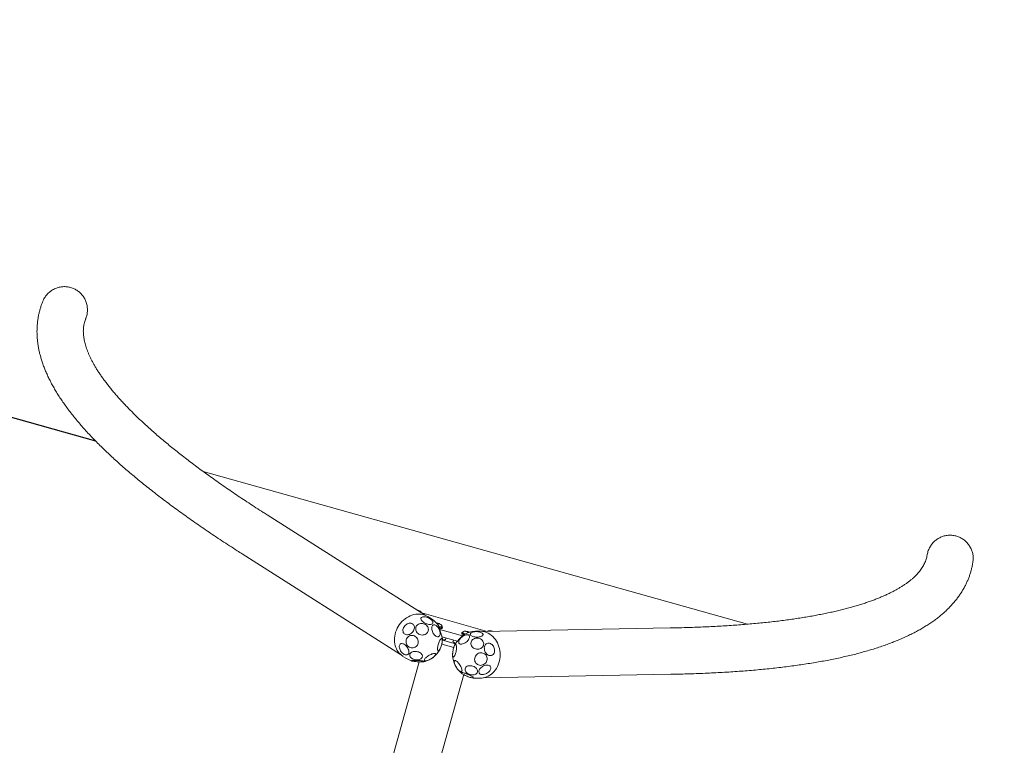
# Model space of a CAD drawing. Extents: x 5459245 to 5462690, y 5971016 to 5972523.
# Tile 18 of 198: x 5462444.42 to 5462446.31, y 5972181.37 to 5972182.76. Entities that reach past the tile are written whole.
import ezdxf

# ---------------------------------------------------------------- set-up
doc = ezdxf.new("R2010")
doc.units = 0
doc.linetypes.add('8', pattern=[0.5, 0.25, -0.25])
doc.layers.add('A_MAŁA ARCHITEKTURA', color=195, linetype='CONTINUOUS', lineweight=9)

# ---------------------------------------------------------------- blocks, each defined once
blk = doc.blocks.new('bocianie gniazdo 3023')
at = {"layer": 'A_MAŁA ARCHITEKTURA', "linetype": '8', "lineweight": 25, "ltscale": 2}
for p, q in [((5462440.2348, 5972209.1273), (5462437.9934, 5972211.1121)), ((5462443.6083, 5972206.1399), (5462441.3669, 5972208.1248))]:
    blk.add_line(p, q, dxfattribs=at)
at = {"layer": 'A_MAŁA ARCHITEKTURA'}
for p, q in [((5462441.207, 5972208.2663), (5462440.3946, 5972208.9857)), ((5462440.658, 5972208.5512), (5462440.4689, 5972208.8569)), ((5462440.3933, 5972208.8102), (5462440.5824, 5972208.5044)), ((5462440.649, 5972208.5665), (5462440.6483, 5972208.5669)), ((5462440.6487, 5972208.5662), (5462440.6488, 5972208.5663)), ((5462440.6488, 5972208.5663), (5462440.649, 5972208.5665)), ((5462440.6511, 5972208.5642), (5462440.649, 5972208.5665)), ((5462440.65, 5972208.5642), (5462440.6506, 5972208.5637)), ((5462440.6506, 5972208.5637), (5462440.6511, 5972208.5642)), ((5462440.6506, 5972208.5638), (5462440.6508, 5972208.5641)), ((5462440.6537, 5972208.5582), (5462440.7513, 5972208.4717)), ((5462440.6658, 5972208.5397), (5462440.6617, 5972208.5464)), ((5462440.6712, 5972208.5283), (5462440.6707, 5972208.5278)), ((5462440.6707, 5972208.5278), (5462440.6729, 5972208.5256)), ((5462440.6711, 5972208.5281), (5462440.6709, 5972208.5279)), ((5462440.6737, 5972208.5265), (5462440.6712, 5972208.5283)), ((5462440.7052, 5972208.4847), (5462440.6713, 5972208.5148)), ((5462440.6729, 5972208.5256), (5462440.6735, 5972208.5263)), ((5462440.6729, 5972208.5256), (5462440.6754, 5972208.5238)), ((5462440.6737, 5972208.5265), (5462440.6735, 5972208.5263)), ((5462440.6758, 5972208.5242), (5462440.6737, 5972208.5265)), ((5462440.6753, 5972208.5238), (5462440.6755, 5972208.5241)), ((5462440.6754, 5972208.5238), (5462440.6756, 5972208.524)), ((5462440.6756, 5972208.524), (5462440.6758, 5972208.5242)), ((5462440.6765, 5972208.5148), (5462440.6778, 5972208.5163)), ((5462440.677, 5972208.5175), (5462440.6774, 5972208.5179)), ((5462440.5851, 5972208.499), (5462440.5892, 5972208.4924)), ((5462440.6667, 5972208.4939), (5462440.6861, 5972208.4767)), ((5462440.6919, 5972208.4794), (5462440.6687, 5972208.5)), ((5462440.6729, 5972208.4926), (5462440.6747, 5972208.4947)), ((5462440.7068, 5972208.4906), (5462440.7055, 5972208.4891)), ((5462440.7085, 5972208.4904), (5462440.7081, 5972208.49)), ((5462440.6086, 5972208.4759), (5462439.369, 5972207.0761)), ((5462440.6622, 5972208.4874), (5462440.68, 5972208.4716)), ((5462440.6857, 5972208.4849), (5462440.6839, 5972208.4828)), ((5462440.7147, 5972208.4894), (5462440.7145, 5972208.4891)), ((5462440.7145, 5972208.4891), (5462440.7166, 5972208.4868)), ((5462440.7148, 5972208.4893), (5462440.7146, 5972208.489)), ((5462440.7149, 5972208.4896), (5462440.7147, 5972208.4894)), ((5462440.7174, 5972208.4877), (5462440.7149, 5972208.4896)), ((5462440.7166, 5972208.4868), (5462440.7173, 5972208.4875)), ((5462440.7166, 5972208.4868), (5462440.7191, 5972208.485)), ((5462440.7173, 5972208.4875), (5462440.7174, 5972208.4877)), ((5462440.7195, 5972208.4855), (5462440.7174, 5972208.4877)), ((5462440.7191, 5972208.485), (5462440.7195, 5972208.4855)), ((5462440.7192, 5972208.4852), (5462440.7193, 5972208.4853)), ((5462440.7386, 5972208.4782), (5462440.7315, 5972208.4815)), ((5462441.0702, 5972208.3245), (5462440.7438, 5972208.4752)), ((5462440.7576, 5972208.4699), (5462440.7572, 5972208.4694)), ((5462440.7575, 5972208.4696), (5462440.7572, 5972208.4693)), ((5462440.7572, 5972208.4694), (5462440.7577, 5972208.4688)), ((5462440.7601, 5972208.468), (5462440.7576, 5972208.4699)), ((5462440.7601, 5972208.468), (5462440.7599, 5972208.4678)), ((5462440.7599, 5972208.4678), (5462440.7599, 5972208.4678)), ((5462440.7607, 5972208.4674), (5462440.7601, 5972208.468)), ((5462439.4352, 5972207.0167), (5462440.6748, 5972208.4166)), ((5462440.6938, 5972208.3998), (5462440.7009, 5972208.3965)), ((5462440.7066, 5972208.3945), (5462441.0329, 5972208.2438))]:
    blk.add_line(p, q, dxfattribs=at)
at = {"layer": 'A_MAŁA ARCHITEKTURA', "flags": 128}
for points in [[(5462440.6617, 5972208.5464), (5462440.6614, 5972208.5468), (5462440.6594, 5972208.5496), (5462440.6571, 5972208.5521), (5462440.6546, 5972208.5545), (5462440.6518, 5972208.5565), (5462440.6488, 5972208.5583), (5462440.6456, 5972208.5599), (5462440.6423, 5972208.5611), (5462440.6388, 5972208.562), (5462440.6351, 5972208.5627), (5462440.6314, 5972208.563), (5462440.6276, 5972208.563), (5462440.6238, 5972208.5627), (5462440.62, 5972208.562), (5462440.6162, 5972208.5611), (5462440.6124, 5972208.5599), (5462440.6088, 5972208.5583), (5462440.6052, 5972208.5565), (5462440.6018, 5972208.5545), (5462440.5986, 5972208.5522), (5462440.5955, 5972208.5496), (5462440.5927, 5972208.5468), (5462440.5901, 5972208.5439), (5462440.5878, 5972208.5408), (5462440.5858, 5972208.5375), (5462440.584, 5972208.5341), (5462440.5826, 5972208.5307), (5462440.5815, 5972208.5272), (5462440.5807, 5972208.5236)], [(5462440.6289, 5972208.5467), (5462440.6296, 5972208.5452), (5462440.6298, 5972208.5436), (5462440.6298, 5972208.5419), (5462440.6294, 5972208.5402), (5462440.6286, 5972208.5386), (5462440.6276, 5972208.537), (5462440.6262, 5972208.5355), (5462440.6247, 5972208.5343), (5462440.6229, 5972208.5332), (5462440.621, 5972208.5323), (5462440.619, 5972208.5318), (5462440.6169, 5972208.5315), (5462440.6149, 5972208.5314), (5462440.613, 5972208.5317), (5462440.6112, 5972208.5323), (5462440.6096, 5972208.5331), (5462440.6082, 5972208.5341), (5462440.6071, 5972208.5354), (5462440.6063, 5972208.5368), (5462440.6059, 5972208.5384), (5462440.6058, 5972208.5401), (5462440.606, 5972208.5418), (5462440.6066, 5972208.5434), (5462440.6075, 5972208.5451), (5462440.6087, 5972208.5466), (5462440.6101, 5972208.548), (5462440.6118, 5972208.5492), (5462440.6137, 5972208.5501), (5462440.6156, 5972208.5508), (5462440.6177, 5972208.5513), (5462440.6197, 5972208.5514), (5462440.6217, 5972208.5513), (5462440.6236, 5972208.5509), (5462440.6253, 5972208.5502), (5462440.6268, 5972208.5493), (5462440.628, 5972208.5481), (5462440.6289, 5972208.5467)], [(5462440.654, 5972208.55), (5462440.6555, 5972208.5492), (5462440.6571, 5972208.5481), (5462440.6586, 5972208.5468), (5462440.6601, 5972208.5454), (5462440.6615, 5972208.5438), (5462440.6627, 5972208.5421), (5462440.6637, 5972208.5404), (5462440.6646, 5972208.5387), (5462440.6652, 5972208.537), (5462440.6655, 5972208.5354), (5462440.6656, 5972208.534), (5462440.6654, 5972208.5328), (5462440.6649, 5972208.5318), (5462440.6643, 5972208.5311), (5462440.6633, 5972208.5306), (5462440.6622, 5972208.5304), (5462440.6609, 5972208.5306), (5462440.6595, 5972208.531), (5462440.658, 5972208.5316), (5462440.6564, 5972208.5326), (5462440.6549, 5972208.5337), (5462440.6534, 5972208.5351), (5462440.6519, 5972208.5366), (5462440.6506, 5972208.5383), (5462440.6495, 5972208.54), (5462440.6486, 5972208.5417), (5462440.6479, 5972208.5434), (5462440.6474, 5972208.545), (5462440.6472, 5972208.5465), (5462440.6472, 5972208.5478), (5462440.6476, 5972208.5489), (5462440.6481, 5972208.5498), (5462440.6489, 5972208.5504), (5462440.65, 5972208.5507), (5462440.6512, 5972208.5508), (5462440.6525, 5972208.5505), (5462440.654, 5972208.55)], [(5462440.6242, 5972208.5129), (5462440.6234, 5972208.511), (5462440.6224, 5972208.5093), (5462440.621, 5972208.5077), (5462440.6195, 5972208.5064), (5462440.6177, 5972208.5054), (5462440.6159, 5972208.5048), (5462440.6139, 5972208.5044), (5462440.612, 5972208.5045), (5462440.61, 5972208.5048), (5462440.6082, 5972208.5056), (5462440.6065, 5972208.5066), (5462440.605, 5972208.5079), (5462440.6037, 5972208.5095), (5462440.6027, 5972208.5113), (5462440.602, 5972208.5133), (5462440.6016, 5972208.5153), (5462440.6016, 5972208.5174), (5462440.6019, 5972208.5194), (5462440.6025, 5972208.5214), (5462440.6034, 5972208.5233), (5462440.6046, 5972208.5249), (5462440.606, 5972208.5264), (5462440.6077, 5972208.5275), (5462440.6095, 5972208.5283), (5462440.6114, 5972208.5288), (5462440.6134, 5972208.529), (5462440.6153, 5972208.5288), (5462440.6172, 5972208.5282), (5462440.619, 5972208.5273), (5462440.6206, 5972208.5261), (5462440.622, 5972208.5247), (5462440.6231, 5972208.523), (5462440.624, 5972208.5211), (5462440.6245, 5972208.5191), (5462440.6248, 5972208.517), (5462440.6246, 5972208.515), (5462440.6242, 5972208.5129)], [(5462440.6417, 5972208.5182), (5462440.6398, 5972208.5184), (5462440.6378, 5972208.519), (5462440.6359, 5972208.5198), (5462440.6342, 5972208.521), (5462440.6326, 5972208.5224), (5462440.6313, 5972208.524), (5462440.6303, 5972208.5258), (5462440.6295, 5972208.5277), (5462440.6291, 5972208.5296), (5462440.629, 5972208.5316), (5462440.6293, 5972208.5335), (5462440.6298, 5972208.5353), (5462440.6307, 5972208.537), (5462440.6319, 5972208.5385), (5462440.6333, 5972208.5397), (5462440.635, 5972208.5406), (5462440.6368, 5972208.5412), (5462440.6387, 5972208.5415), (5462440.6407, 5972208.5415), (5462440.6427, 5972208.5411), (5462440.6446, 5972208.5404), (5462440.6464, 5972208.5394), (5462440.648, 5972208.5381), (5462440.6495, 5972208.5366), (5462440.6507, 5972208.5349), (5462440.6516, 5972208.5331), (5462440.6521, 5972208.5311), (5462440.6524, 5972208.5291), (5462440.6523, 5972208.5272), (5462440.6519, 5972208.5253), (5462440.6512, 5972208.5236), (5462440.6501, 5972208.522), (5462440.6488, 5972208.5207), (5462440.6473, 5972208.5196), (5462440.6456, 5972208.5188), (5462440.6437, 5972208.5184), (5462440.6417, 5972208.5182)], [(5462440.6632, 5972208.5034), (5462440.6621, 5972208.5036), (5462440.661, 5972208.5041), (5462440.6599, 5972208.505), (5462440.659, 5972208.5062), (5462440.6582, 5972208.5077), (5462440.6575, 5972208.5094), (5462440.657, 5972208.5113), (5462440.6567, 5972208.5133), (5462440.6566, 5972208.5153), (5462440.6567, 5972208.5174), (5462440.657, 5972208.5194), (5462440.6574, 5972208.5214), (5462440.6581, 5972208.5231), (5462440.6589, 5972208.5247), (5462440.6598, 5972208.5259), (5462440.6608, 5972208.5269), (5462440.6619, 5972208.5276), (5462440.6631, 5972208.5279), (5462440.6643, 5972208.5279), (5462440.6654, 5972208.5275), (5462440.6665, 5972208.5267), (5462440.6675, 5972208.5257), (5462440.6683, 5972208.5244), (5462440.6691, 5972208.5228), (5462440.6697, 5972208.521), (5462440.6701, 5972208.519), (5462440.6703, 5972208.517), (5462440.6703, 5972208.5149), (5462440.6701, 5972208.5128), (5462440.6697, 5972208.5109), (5462440.6692, 5972208.509), (5462440.6684, 5972208.5074), (5462440.6676, 5972208.5059), (5462440.6666, 5972208.5048), (5462440.6655, 5972208.504), (5462440.6644, 5972208.5035), (5462440.6632, 5972208.5034)], [(5462440.6002, 5972208.505), (5462440.5998, 5972208.5032), (5462440.5991, 5972208.5017), (5462440.5983, 5972208.5003), (5462440.5974, 5972208.4992), (5462440.5963, 5972208.4985), (5462440.5951, 5972208.4981), (5462440.5939, 5972208.4981), (5462440.5926, 5972208.4984), (5462440.5914, 5972208.499), (5462440.5901, 5972208.5), (5462440.589, 5972208.5012), (5462440.588, 5972208.5028), (5462440.5871, 5972208.5045), (5462440.5864, 5972208.5064), (5462440.5859, 5972208.5084), (5462440.5856, 5972208.5105), (5462440.5855, 5972208.5126), (5462440.5857, 5972208.5146), (5462440.586, 5972208.5164), (5462440.5865, 5972208.5181), (5462440.5872, 5972208.5196), (5462440.5881, 5972208.5208), (5462440.5891, 5972208.5217), (5462440.5903, 5972208.5223), (5462440.5915, 5972208.5225), (5462440.5927, 5972208.5224), (5462440.594, 5972208.5219), (5462440.5952, 5972208.5211), (5462440.5964, 5972208.52), (5462440.5975, 5972208.5186), (5462440.5984, 5972208.517), (5462440.5992, 5972208.5151), (5462440.5998, 5972208.5132), (5462440.6002, 5972208.5111), (5462440.6004, 5972208.509), (5462440.6004, 5972208.507), (5462440.6002, 5972208.505)], [(5462440.668, 5972208.4965), (5462440.668, 5972208.4965), (5462440.6681, 5972208.4969), (5462440.6682, 5972208.4975), (5462440.6684, 5972208.4985), (5462440.6686, 5972208.4998), (5462440.6689, 5972208.5014), (5462440.6692, 5972208.5031), (5462440.6696, 5972208.505), (5462440.6699, 5972208.5071), (5462440.6703, 5972208.5091), (5462440.6706, 5972208.5112), (5462440.671, 5972208.5132), (5462440.6713, 5972208.515), (5462440.6716, 5972208.5167), (5462440.6718, 5972208.5181), (5462440.672, 5972208.5193), (5462440.6721, 5972208.5201), (5462440.6722, 5972208.5207), (5462440.6722, 5972208.5209)], [(5462440.6765, 5972208.5148), (5462440.6764, 5972208.5148), (5462440.676, 5972208.5147), (5462440.6754, 5972208.5149), (5462440.6745, 5972208.5153), (5462440.6734, 5972208.5159), (5462440.6722, 5972208.5167), (5462440.6716, 5972208.5171)], [(5462440.6774, 5972208.5178), (5462440.6774, 5972208.5178), (5462440.6778, 5972208.5171), (5462440.6779, 5972208.5165), (5462440.6778, 5972208.5162), (5462440.6773, 5972208.5162), (5462440.6767, 5972208.5163), (5462440.6758, 5972208.5167), (5462440.6747, 5972208.5174), (5462440.6735, 5972208.5182), (5462440.6721, 5972208.5192), (5462440.672, 5972208.5193)], [(5462440.6721, 5972208.52), (5462440.673, 5972208.5193), (5462440.6742, 5972208.5185), (5462440.6753, 5972208.5179), (5462440.6761, 5972208.5175), (5462440.6767, 5972208.5174), (5462440.677, 5972208.5175)], [(5462440.6194, 5972208.4855), (5462440.6192, 5972208.4841), (5462440.6187, 5972208.4828), (5462440.618, 5972208.4817), (5462440.6169, 5972208.4808), (5462440.6156, 5972208.4801), (5462440.6141, 5972208.4797), (5462440.6125, 5972208.4796), (5462440.6107, 5972208.4798), (5462440.6088, 5972208.4802), (5462440.6069, 5972208.4809), (5462440.6051, 5972208.4819), (5462440.6034, 5972208.483), (5462440.6018, 5972208.4844), (5462440.6004, 5972208.4858), (5462440.5992, 5972208.4874), (5462440.5983, 5972208.489), (5462440.5977, 5972208.4907), (5462440.5974, 5972208.4923), (5462440.5974, 5972208.4938), (5462440.5977, 5972208.4951), (5462440.5983, 5972208.4964), (5462440.5992, 5972208.4974), (5462440.6004, 5972208.4981), (5462440.6018, 5972208.4987), (5462440.6034, 5972208.4989), (5462440.6051, 5972208.4989), (5462440.607, 5972208.4986), (5462440.6088, 5972208.498), (5462440.6107, 5972208.4972), (5462440.6125, 5972208.4961), (5462440.6141, 5972208.4949), (5462440.6156, 5972208.4935), (5462440.6169, 5972208.4919), (5462440.618, 5972208.4903), (5462440.6187, 5972208.4887), (5462440.6192, 5972208.4871), (5462440.6194, 5972208.4855)], [(5462440.6554, 5972208.4808), (5462440.6541, 5972208.4799), (5462440.653, 5972208.4793), (5462440.652, 5972208.4789), (5462440.6512, 5972208.4788), (5462440.6506, 5972208.479), (5462440.6502, 5972208.4794), (5462440.6501, 5972208.4801), (5462440.6502, 5972208.481), (5462440.6506, 5972208.4821), (5462440.6512, 5972208.4834), (5462440.652, 5972208.4848), (5462440.6531, 5972208.4864), (5462440.6542, 5972208.488), (5462440.6555, 5972208.4895), (5462440.6569, 5972208.4911), (5462440.6583, 5972208.4926), (5462440.6598, 5972208.4939), (5462440.6612, 5972208.4951), (5462440.6625, 5972208.4961), (5462440.6638, 5972208.4968), (5462440.6648, 5972208.4974), (5462440.6657, 5972208.4976), (5462440.6664, 5972208.4976), (5462440.6669, 5972208.4973), (5462440.6672, 5972208.4967), (5462440.6671, 5972208.4959), (5462440.6669, 5972208.4949), (5462440.6664, 5972208.4937), (5462440.6657, 5972208.4923), (5462440.6648, 5972208.4909), (5462440.6637, 5972208.4893), (5462440.6624, 5972208.4877), (5462440.6611, 5972208.4861), (5462440.6597, 5972208.4846), (5462440.6582, 5972208.4832), (5462440.6568, 5972208.4819), (5462440.6554, 5972208.4808)], [(5462440.6729, 5972208.4926), (5462440.6725, 5972208.4924), (5462440.6719, 5972208.4925), (5462440.6709, 5972208.4928), (5462440.6697, 5972208.4933), (5462440.6683, 5972208.4942), (5462440.6672, 5972208.4949)], [(5462440.7101, 5972208.4856), (5462440.7098, 5972208.4859), (5462440.7087, 5972208.4871), (5462440.7079, 5972208.4882), (5462440.7072, 5972208.4891), (5462440.7068, 5972208.4898), (5462440.7067, 5972208.4904), (5462440.7069, 5972208.4907), (5462440.7073, 5972208.4907), (5462440.7079, 5972208.4906), (5462440.7084, 5972208.4904)], [(5462440.7081, 5972208.49), (5462440.708, 5972208.4897), (5462440.7082, 5972208.4891), (5462440.7087, 5972208.4883), (5462440.7095, 5972208.4873), (5462440.7104, 5972208.4862), (5462440.711, 5972208.4856)], [(5462440.6164, 5972208.4738), (5462440.6171, 5972208.4732), (5462440.6175, 5972208.4727), (5462440.6176, 5972208.4724), (5462440.6174, 5972208.4723), (5462440.6168, 5972208.4723), (5462440.616, 5972208.4726), (5462440.6149, 5972208.4729), (5462440.6136, 5972208.4735), (5462440.6121, 5972208.4742), (5462440.6104, 5972208.475), (5462440.6087, 5972208.4759), (5462440.6068, 5972208.4769), (5462440.605, 5972208.4779), (5462440.6032, 5972208.4789), (5462440.6015, 5972208.4799), (5462440.6, 5972208.4809), (5462440.5987, 5972208.4818), (5462440.5976, 5972208.4826), (5462440.5967, 5972208.4832), (5462440.5962, 5972208.4838), (5462440.5959, 5972208.4842), (5462440.596, 5972208.4844), (5462440.5963, 5972208.4844), (5462440.597, 5972208.4843), (5462440.598, 5972208.4839), (5462440.5992, 5972208.4835), (5462440.6006, 5972208.4829), (5462440.6022, 5972208.4821), (5462440.6039, 5972208.4813), (5462440.6057, 5972208.4803), (5462440.6076, 5972208.4793), (5462440.6094, 5972208.4783), (5462440.6111, 5972208.4773), (5462440.6127, 5972208.4763), (5462440.6142, 5972208.4753), (5462440.6154, 5972208.4745), (5462440.6164, 5972208.4738)], [(5462440.6427, 5972208.4748), (5462440.6419, 5972208.4741), (5462440.6408, 5972208.4735), (5462440.6394, 5972208.4729), (5462440.6378, 5972208.4724), (5462440.636, 5972208.4719), (5462440.634, 5972208.4716), (5462440.632, 5972208.4713), (5462440.6299, 5972208.4711), (5462440.6278, 5972208.4711), (5462440.6259, 5972208.4712), (5462440.6241, 5972208.4714), (5462440.6225, 5972208.4716), (5462440.6211, 5972208.472), (5462440.6201, 5972208.4725), (5462440.6193, 5972208.473), (5462440.6189, 5972208.4736), (5462440.6189, 5972208.4743), (5462440.6192, 5972208.4749), (5462440.6198, 5972208.4756), (5462440.6208, 5972208.4763), (5462440.622, 5972208.4769), (5462440.6235, 5972208.4774), (5462440.6253, 5972208.4779), (5462440.6272, 5972208.4783), (5462440.6292, 5972208.4787), (5462440.6313, 5972208.4789), (5462440.6333, 5972208.479), (5462440.6353, 5972208.4789), (5462440.6372, 5972208.4788), (5462440.6389, 5972208.4786), (5462440.6404, 5972208.4783), (5462440.6416, 5972208.4778), (5462440.6425, 5972208.4773), (5462440.6431, 5972208.4767), (5462440.6433, 5972208.4761), (5462440.6432, 5972208.4755), (5462440.6427, 5972208.4748)], [(5462440.6839, 5972208.475), (5462440.6849, 5972208.4754), (5462440.6856, 5972208.4756), (5462440.6862, 5972208.4755), (5462440.6865, 5972208.4751), (5462440.6866, 5972208.4744), (5462440.6865, 5972208.4735), (5462440.6862, 5972208.4723), (5462440.6857, 5972208.4709), (5462440.685, 5972208.4694), (5462440.6841, 5972208.4678), (5462440.683, 5972208.4661), (5462440.6819, 5972208.4644), (5462440.6806, 5972208.4627), (5462440.6793, 5972208.4612), (5462440.678, 5972208.4597), (5462440.6767, 5972208.4584), (5462440.6755, 5972208.4573), (5462440.6744, 5972208.4565), (5462440.6734, 5972208.4559), (5462440.6726, 5972208.4556), (5462440.6719, 5972208.4555), (5462440.6715, 5972208.4558), (5462440.6713, 5972208.4563), (5462440.6712, 5972208.4571), (5462440.6714, 5972208.4582), (5462440.6719, 5972208.4595), (5462440.6725, 5972208.4609), (5462440.6733, 5972208.4625), (5462440.6743, 5972208.4641), (5462440.6754, 5972208.4658), (5462440.6766, 5972208.4675), (5462440.6779, 5972208.4692), (5462440.6792, 5972208.4707), (5462440.6805, 5972208.4721), (5462440.6817, 5972208.4733), (5462440.6829, 5972208.4743), (5462440.6839, 5972208.475)], [(5462440.6871, 5972208.4772), (5462440.686, 5972208.4785), (5462440.685, 5972208.4798), (5462440.6843, 5972208.4809), (5462440.6839, 5972208.4818), (5462440.6837, 5972208.4825), (5462440.6839, 5972208.4828)], [(5462440.6944, 5972208.4785), (5462440.6956, 5972208.4796), (5462440.697, 5972208.4806), (5462440.6987, 5972208.4815), (5462440.7005, 5972208.4823), (5462440.7025, 5972208.4829), (5462440.7045, 5972208.4833), (5462440.7066, 5972208.4836), (5462440.7086, 5972208.4836), (5462440.7105, 5972208.4835), (5462440.7122, 5972208.4832), (5462440.7137, 5972208.4827), (5462440.715, 5972208.482), (5462440.716, 5972208.4812), (5462440.7166, 5972208.4803), (5462440.7169, 5972208.4793), (5462440.7169, 5972208.4782), (5462440.7165, 5972208.4771), (5462440.7158, 5972208.4759), (5462440.7148, 5972208.4748), (5462440.7135, 5972208.4738), (5462440.712, 5972208.4728), (5462440.7102, 5972208.472), (5462440.7083, 5972208.4713), (5462440.7063, 5972208.4708), (5462440.7042, 5972208.4704), (5462440.7022, 5972208.4703), (5462440.7002, 5972208.4703), (5462440.6984, 5972208.4705), (5462440.6968, 5972208.4709), (5462440.6954, 5972208.4715), (5462440.6943, 5972208.4722), (5462440.6934, 5972208.4731), (5462440.693, 5972208.4741), (5462440.6928, 5972208.4752), (5462440.693, 5972208.4763), (5462440.6935, 5972208.4774), (5462440.6944, 5972208.4785)], [(5462440.7077, 5972208.4854), (5462440.7074, 5972208.4856), (5462440.7065, 5972208.4867), (5462440.7059, 5972208.4876), (5462440.7055, 5972208.4884), (5462440.7054, 5972208.4889), (5462440.7055, 5972208.4891)], [(5462440.7198, 5972208.4785), (5462440.7195, 5972208.4795), (5462440.7196, 5972208.4805), (5462440.7199, 5972208.4813), (5462440.7206, 5972208.482), (5462440.7216, 5972208.4824), (5462440.7228, 5972208.4827), (5462440.7243, 5972208.4827), (5462440.7259, 5972208.4825), (5462440.7277, 5972208.4822), (5462440.7296, 5972208.4816), (5462440.7315, 5972208.4808), (5462440.7334, 5972208.4799), (5462440.7352, 5972208.4789), (5462440.7369, 5972208.4777), (5462440.7384, 5972208.4765), (5462440.7397, 5972208.4752), (5462440.7407, 5972208.474), (5462440.7414, 5972208.4728), (5462440.7418, 5972208.4717), (5462440.742, 5972208.4706), (5462440.7417, 5972208.4697), (5462440.7412, 5972208.469), (5462440.7404, 5972208.4684), (5462440.7393, 5972208.4681), (5462440.7379, 5972208.4679), (5462440.7364, 5972208.468), (5462440.7346, 5972208.4683), (5462440.7328, 5972208.4688), (5462440.7309, 5972208.4694), (5462440.729, 5972208.4703), (5462440.7272, 5972208.4713), (5462440.7254, 5972208.4724), (5462440.7238, 5972208.4736), (5462440.7224, 5972208.4748), (5462440.7213, 5972208.476), (5462440.7204, 5972208.4773), (5462440.7198, 5972208.4785)], [(5462440.7581, 5972208.4316), (5462440.7589, 5972208.4354), (5462440.7593, 5972208.4393), (5462440.7594, 5972208.4432), (5462440.7592, 5972208.447), (5462440.7587, 5972208.4508), (5462440.7579, 5972208.4544), (5462440.7568, 5972208.4579), (5462440.7554, 5972208.4613), (5462440.7537, 5972208.4644), (5462440.7517, 5972208.4674), (5462440.7495, 5972208.4701), (5462440.7471, 5972208.4726), (5462440.7445, 5972208.4747), (5462440.7416, 5972208.4766), (5462440.7386, 5972208.4782), (5462440.7386, 5972208.4782)], [(5462440.7124, 5972208.4617), (5462440.7128, 5972208.4635), (5462440.7136, 5972208.4651), (5462440.7147, 5972208.4666), (5462440.716, 5972208.4678), (5462440.7176, 5972208.4688), (5462440.7194, 5972208.4695), (5462440.7213, 5972208.4698), (5462440.7233, 5972208.4699), (5462440.7253, 5972208.4696), (5462440.7273, 5972208.469), (5462440.7291, 5972208.4682), (5462440.7309, 5972208.467), (5462440.7324, 5972208.4656), (5462440.7337, 5972208.4641), (5462440.7348, 5972208.4623), (5462440.7355, 5972208.4605), (5462440.7359, 5972208.4586), (5462440.7359, 5972208.4567), (5462440.7357, 5972208.4549), (5462440.735, 5972208.4532), (5462440.7341, 5972208.4516), (5462440.7329, 5972208.4503), (5462440.7314, 5972208.4492), (5462440.7298, 5972208.4483), (5462440.7279, 5972208.4478), (5462440.726, 5972208.4476), (5462440.724, 5972208.4477), (5462440.722, 5972208.4481), (5462440.72, 5972208.4488), (5462440.7182, 5972208.4499), (5462440.7165, 5972208.4511), (5462440.7151, 5972208.4526), (5462440.7139, 5972208.4543), (5462440.7131, 5972208.4561), (5462440.7125, 5972208.4579), (5462440.7123, 5972208.4598), (5462440.7124, 5972208.4617)], [(5462440.672, 5972208.4478), (5462440.6727, 5972208.4471), (5462440.6734, 5972208.4461), (5462440.6741, 5972208.4448), (5462440.6748, 5972208.4432), (5462440.6753, 5972208.4415), (5462440.6758, 5972208.4396), (5462440.6761, 5972208.4375), (5462440.6764, 5972208.4355), (5462440.6765, 5972208.4334), (5462440.6765, 5972208.4314), (5462440.6764, 5972208.4296), (5462440.6761, 5972208.4279), (5462440.6758, 5972208.4265), (5462440.6753, 5972208.4253), (5462440.6748, 5972208.4244), (5462440.6741, 5972208.4239), (5462440.6734, 5972208.4237), (5462440.6727, 5972208.4239), (5462440.672, 5972208.4244), (5462440.6713, 5972208.4253), (5462440.6705, 5972208.4264), (5462440.6699, 5972208.4278), (5462440.6693, 5972208.4295), (5462440.6688, 5972208.4313), (5462440.6684, 5972208.4333), (5462440.6681, 5972208.4354), (5462440.6679, 5972208.4374), (5462440.6678, 5972208.4395), (5462440.6679, 5972208.4414), (5462440.6681, 5972208.4432), (5462440.6684, 5972208.4447), (5462440.6688, 5972208.446), (5462440.6693, 5972208.4471), (5462440.6699, 5972208.4478), (5462440.6706, 5972208.4481), (5462440.6713, 5972208.4481), (5462440.672, 5972208.4478)], [(5462440.7056, 5972208.4321), (5462440.7064, 5972208.434), (5462440.7074, 5972208.4357), (5462440.7088, 5972208.4373), (5462440.7104, 5972208.4386), (5462440.7122, 5972208.4397), (5462440.7141, 5972208.4405), (5462440.7161, 5972208.4409), (5462440.7182, 5972208.441), (5462440.7203, 5972208.4407), (5462440.7222, 5972208.4401), (5462440.7241, 5972208.4392), (5462440.7257, 5972208.438), (5462440.7271, 5972208.4366), (5462440.7282, 5972208.4349), (5462440.729, 5972208.4331), (5462440.7295, 5972208.4312), (5462440.7296, 5972208.4292), (5462440.7293, 5972208.4272), (5462440.7288, 5972208.4252), (5462440.7279, 5972208.4234), (5462440.7267, 5972208.4217), (5462440.7252, 5972208.4203), (5462440.7235, 5972208.4191), (5462440.7216, 5972208.4182), (5462440.7196, 5972208.4176), (5462440.7175, 5972208.4173), (5462440.7155, 5972208.4174), (5462440.7135, 5972208.4178), (5462440.7116, 5972208.4185), (5462440.7098, 5972208.4196), (5462440.7083, 5972208.4209), (5462440.7071, 5972208.4225), (5462440.7061, 5972208.4242), (5462440.7055, 5972208.4261), (5462440.7052, 5972208.4281), (5462440.7052, 5972208.4301), (5462440.7056, 5972208.4321)], [(5462440.7312, 5972208.4417), (5462440.7318, 5972208.4437), (5462440.7326, 5972208.4456), (5462440.7337, 5972208.4472), (5462440.7349, 5972208.4486), (5462440.7363, 5972208.4497), (5462440.7378, 5972208.4505), (5462440.7394, 5972208.4509), (5462440.741, 5972208.451), (5462440.7426, 5972208.4507), (5462440.7442, 5972208.4501), (5462440.7456, 5972208.4492), (5462440.7468, 5972208.4479), (5462440.7479, 5972208.4464), (5462440.7488, 5972208.4447), (5462440.7494, 5972208.4428), (5462440.7497, 5972208.4408), (5462440.7498, 5972208.4387), (5462440.7496, 5972208.4366), (5462440.7491, 5972208.4346), (5462440.7484, 5972208.4327), (5462440.7475, 5972208.4309), (5462440.7463, 5972208.4294), (5462440.745, 5972208.4282), (5462440.7435, 5972208.4272), (5462440.742, 5972208.4266), (5462440.7404, 5972208.4263), (5462440.7388, 5972208.4264), (5462440.7372, 5972208.4268), (5462440.7357, 5972208.4276), (5462440.7344, 5972208.4287), (5462440.7332, 5972208.4301), (5462440.7322, 5972208.4317), (5462440.7315, 5972208.4335), (5462440.731, 5972208.4355), (5462440.7308, 5972208.4376), (5462440.7309, 5972208.4397), (5462440.7312, 5972208.4417)], [(5462440.6849, 5972208.4053), (5462440.6836, 5972208.4064), (5462440.6823, 5972208.4077), (5462440.6809, 5972208.4092), (5462440.6795, 5972208.4107), (5462440.6781, 5972208.4123), (5462440.6768, 5972208.4139), (5462440.6756, 5972208.4154), (5462440.6746, 5972208.4169), (5462440.6737, 5972208.4182), (5462440.673, 5972208.4194), (5462440.6725, 5972208.4203), (5462440.6723, 5972208.4211), (5462440.6723, 5972208.4216), (5462440.6725, 5972208.4218), (5462440.673, 5972208.4217), (5462440.6737, 5972208.4214), (5462440.6746, 5972208.4209), (5462440.6756, 5972208.4201), (5462440.6768, 5972208.419), (5462440.6781, 5972208.4178), (5462440.6795, 5972208.4164), (5462440.6809, 5972208.4149), (5462440.6823, 5972208.4134), (5462440.6836, 5972208.4118), (5462440.6849, 5972208.4102), (5462440.686, 5972208.4087), (5462440.687, 5972208.4073), (5462440.6878, 5972208.406), (5462440.6884, 5972208.405), (5462440.6887, 5972208.4041), (5462440.6888, 5972208.4035), (5462440.6887, 5972208.4032), (5462440.6884, 5972208.4031), (5462440.6878, 5972208.4032), (5462440.687, 5972208.4037), (5462440.686, 5972208.4044), (5462440.6849, 5972208.4053)], [(5462440.6892, 5972208.428), (5462440.691, 5972208.4276), (5462440.6928, 5972208.4269), (5462440.6946, 5972208.426), (5462440.6963, 5972208.4248), (5462440.6978, 5972208.4234), (5462440.6992, 5972208.4218), (5462440.7003, 5972208.4201), (5462440.7012, 5972208.4184), (5462440.7018, 5972208.4166), (5462440.7021, 5972208.4149), (5462440.7021, 5972208.4132), (5462440.7017, 5972208.4117), (5462440.7011, 5972208.4103), (5462440.7002, 5972208.4092), (5462440.6991, 5972208.4083), (5462440.6977, 5972208.4077), (5462440.6962, 5972208.4074), (5462440.6945, 5972208.4073), (5462440.6927, 5972208.4076), (5462440.6909, 5972208.4082), (5462440.6891, 5972208.409), (5462440.6874, 5972208.4101), (5462440.6857, 5972208.4114), (5462440.6843, 5972208.4129), (5462440.683, 5972208.4145), (5462440.682, 5972208.4162), (5462440.6813, 5972208.418), (5462440.6808, 5972208.4197), (5462440.6807, 5972208.4214), (5462440.6809, 5972208.423), (5462440.6813, 5972208.4245), (5462440.6821, 5972208.4257), (5462440.6831, 5972208.4267), (5462440.6844, 5972208.4275), (5462440.6858, 5972208.428), (5462440.6875, 5972208.4282), (5462440.6892, 5972208.428)], [(5462440.7009, 5972208.3965), (5462440.7025, 5972208.3958), (5462440.7057, 5972208.3947), (5462440.709, 5972208.394), (5462440.7124, 5972208.3935), (5462440.7159, 5972208.3935), (5462440.7194, 5972208.3937), (5462440.7229, 5972208.3943), (5462440.7264, 5972208.3953), (5462440.7298, 5972208.3965), (5462440.7331, 5972208.3981), (5462440.7364, 5972208.4), (5462440.7395, 5972208.4022), (5462440.7425, 5972208.4047), (5462440.7452, 5972208.4074), (5462440.7478, 5972208.4103), (5462440.7502, 5972208.4135), (5462440.7523, 5972208.4168), (5462440.7542, 5972208.4204), (5462440.7558, 5972208.424), (5462440.7571, 5972208.4278), (5462440.7581, 5972208.4316)], [(5462440.7047, 5972208.4026), (5462440.7038, 5972208.4037), (5462440.7031, 5972208.405), (5462440.7029, 5972208.4063), (5462440.703, 5972208.4076), (5462440.7034, 5972208.4089), (5462440.7042, 5972208.4102), (5462440.7053, 5972208.4114), (5462440.7066, 5972208.4125), (5462440.7083, 5972208.4134), (5462440.7101, 5972208.4141), (5462440.7121, 5972208.4146), (5462440.7141, 5972208.415), (5462440.7162, 5972208.4151), (5462440.7183, 5972208.4149), (5462440.7203, 5972208.4146), (5462440.7221, 5972208.414), (5462440.7237, 5972208.4133), (5462440.7251, 5972208.4123), (5462440.7262, 5972208.4113), (5462440.727, 5972208.4101), (5462440.7274, 5972208.4088), (5462440.7275, 5972208.4075), (5462440.7273, 5972208.4061), (5462440.7267, 5972208.4048), (5462440.7257, 5972208.4036), (5462440.7245, 5972208.4025), (5462440.723, 5972208.4015), (5462440.7213, 5972208.4007), (5462440.7194, 5972208.4), (5462440.7173, 5972208.3996), (5462440.7152, 5972208.3994), (5462440.7132, 5972208.3994), (5462440.7111, 5972208.3996), (5462440.7092, 5972208.4001), (5462440.7075, 5972208.4008), (5462440.706, 5972208.4016), (5462440.7047, 5972208.4026)]]:
    blk.add_lwpolyline(points, dxfattribs=at)
at = {"layer": 'A_MAŁA ARCHITEKTURA'}
for centre, radius, start, end in [((5462440.6275, 5972208.516), 0.045, 6.1241, 31.7351), ((5462440.6149, 5972208.5171), 0.0348, 169.1853, 211.1963), ((5462440.6806, 5972208.5297), 0.0132, 230.3956, 249.7425), ((5462440.6275, 5972208.516), 0.045, 211.7351, 226.3068), ((5462440.6275, 5972208.516), 0.045, 322.6554, 334.237), ((5462440.6275, 5972208.516), 0.045, 256.0369, 283.444), ((5462440.6247, 5972208.5221), 0.0515, 284.904, 304.7382), ((5462440.6275, 5972208.516), 0.045, 306.1982, 313.7861), ((5462440.7127, 5972208.4406), 0.045, 128.2682, 136.8206), ((5462440.7438, 5972208.3656), 0.1252, 106.9793, 118.1453), ((5462440.7127, 5972208.4406), 0.045, 65.2142, 96.8561), ((5462440.7172, 5972208.4929), 0.00986, 202.7549, 228.5201), ((5462440.7209, 5972208.439), 0.0532, 158.435, 178.6101), ((5462440.7127, 5972208.4406), 0.045, 150.2944, 156.5694), ((5462440.7127, 5972208.4406), 0.045, 180.4757, 208.0611), ((5462440.7127, 5972208.4406), 0.045, 234.5397, 245.2142)]:
    blk.add_arc(centre, radius, start, end, dxfattribs=at)
for centre, major_axis, start_param, end_param in [((5462440.6512, 5972208.5638), (-0.000418, -0.000004), 4.939417, 5.598217), ((5462440.6708, 5972208.5284), (-0.000046, 0.000415), 3.826561, 4.485361), ((5462440.6759, 5972208.5238), (-0.000418, -0.000004), 4.939417, 5.598217), ((5462440.7145, 5972208.4896), (-0.000046, 0.000415), 3.826561, 4.485361), ((5462440.7196, 5972208.4851), (-0.000418, -0.000004), 4.939417, 5.598217), ((5462440.7572, 5972208.4699), (-0.000046, 0.000415), 3.826561, 4.485361)]:
    blk.add_ellipse(centre, major_axis=major_axis, ratio=0.902908, start_param=start_param, end_param=end_param, dxfattribs=at)
for points, knots in [([(5462440.2819, 5972209.4242), (5462440.2795, 5972209.4236), (5462440.2745, 5972209.4224), (5462440.2676, 5972209.419), (5462440.2627, 5972209.4159), (5462440.2605, 5972209.4136), (5462440.2601, 5972209.4132)], [0, 0, 0, 0, 0.306263, 0.62146, 0.927705, 1, 1, 1, 1]), ([(5462440.3196, 5972209.3474), (5462440.3199, 5972209.3476), (5462440.3222, 5972209.3495), (5462440.3257, 5972209.3538), (5462440.3299, 5972209.3603), (5462440.3328, 5972209.3675), (5462440.3345, 5972209.375), (5462440.3349, 5972209.3827), (5462440.3339, 5972209.3903), (5462440.3317, 5972209.3976), (5462440.3283, 5972209.4043), (5462440.3239, 5972209.4103), (5462440.3185, 5972209.4154), (5462440.3123, 5972209.4196), (5462440.3056, 5972209.4227), (5462440.2984, 5972209.4246), (5462440.2919, 5972209.4252), (5462440.2864, 5972209.425), (5462440.2834, 5972209.4245), (5462440.2819, 5972209.4242)], [0, 0, 0, 0, 0.010277, 0.075951, 0.143527, 0.209153, 0.276718, 0.34166, 0.408541, 0.472486, 0.538336, 0.601438, 0.666391, 0.729169, 0.793752, 0.856837, 0.921707, 0.960654, 1, 1, 1, 1]), ([(5462440.26, 5972209.4133), (5462440.2585, 5972209.4118), (5462440.2552, 5972209.4088), (5462440.2505, 5972209.4039), (5462440.2459, 5972209.3988), (5462440.2416, 5972209.3934), (5462440.2375, 5972209.3878), (5462440.2337, 5972209.3821), (5462440.2301, 5972209.3761), (5462440.2268, 5972209.37), (5462440.2236, 5972209.3636), (5462440.2208, 5972209.357), (5462440.2182, 5972209.3503), (5462440.2158, 5972209.3433), (5462440.2137, 5972209.3361), (5462440.2119, 5972209.3287), (5462440.2103, 5972209.321), (5462440.2089, 5972209.3132), (5462440.2079, 5972209.3051), (5462440.2071, 5972209.2968), (5462440.2065, 5972209.2883), (5462440.2063, 5972209.2795), (5462440.2063, 5972209.2705), (5462440.2066, 5972209.2614), (5462440.2072, 5972209.252), (5462440.208, 5972209.2424), (5462440.2092, 5972209.2326), (5462440.2106, 5972209.2227), (5462440.2123, 5972209.2125), (5462440.2143, 5972209.2022), (5462440.2165, 5972209.1918), (5462440.219, 5972209.1811), (5462440.2217, 5972209.1703), (5462440.2248, 5972209.1594), (5462440.228, 5972209.1482), (5462440.2315, 5972209.137), (5462440.2353, 5972209.1256), (5462440.2393, 5972209.114), (5462440.2436, 5972209.1022), (5462440.2481, 5972209.0903), (5462440.2528, 5972209.0783), (5462440.2578, 5972209.0661), (5462440.2631, 5972209.0538), (5462440.2685, 5972209.0412), (5462440.2742, 5972209.0286), (5462440.2801, 5972209.0158), (5462440.2863, 5972209.0028), (5462440.2927, 5972208.9897), (5462440.2993, 5972208.9764), (5462440.3062, 5972208.9629), (5462440.3133, 5972208.9494), (5462440.3206, 5972208.9356), (5462440.3281, 5972208.9217), (5462440.3359, 5972208.9077), (5462440.3439, 5972208.8934), (5462440.3521, 5972208.8791), (5462440.3605, 5972208.8646), (5462440.3692, 5972208.8499), (5462440.3781, 5972208.8351), (5462440.3861, 5972208.8218), (5462440.3913, 5972208.8135), (5462440.3933, 5972208.8102)], [0, 0, 0, 0, 0.013875, 0.028695, 0.043477, 0.05825, 0.073032, 0.087849, 0.10273, 0.117699, 0.132783, 0.148004, 0.163385, 0.178944, 0.194699, 0.210663, 0.226843, 0.243246, 0.259871, 0.276713, 0.293761, 0.311001, 0.328416, 0.345984, 0.363685, 0.381494, 0.399392, 0.417357, 0.435372, 0.453421, 0.471489, 0.489566, 0.507641, 0.525706, 0.543758, 0.561791, 0.579804, 0.597795, 0.615762, 0.633706, 0.651625, 0.669521, 0.687394, 0.705244, 0.723072, 0.740879, 0.758666, 0.776433, 0.794182, 0.811913, 0.829628, 0.847327, 0.86501, 0.882679, 0.900335, 0.917977, 0.935608, 0.953227, 0.970834, 0.988432, 1, 1, 1, 1]), ([(5462440.4689, 5972208.8569), (5462440.4674, 5972208.8595), (5462440.4628, 5972208.8668), (5462440.4555, 5972208.8788), (5462440.4471, 5972208.8929), (5462440.4388, 5972208.9068), (5462440.4309, 5972208.9205), (5462440.4231, 5972208.934), (5462440.4155, 5972208.9473), (5462440.4082, 5972208.9605), (5462440.4012, 5972208.9735), (5462440.3943, 5972208.9862), (5462440.3877, 5972208.9988), (5462440.3813, 5972209.0112), (5462440.3752, 5972209.0235), (5462440.3693, 5972209.0355), (5462440.3636, 5972209.0473), (5462440.3581, 5972209.0589), (5462440.3529, 5972209.0703), (5462440.3479, 5972209.0815), (5462440.3431, 5972209.0926), (5462440.3386, 5972209.1034), (5462440.3343, 5972209.114), (5462440.3303, 5972209.1243), (5462440.3264, 5972209.1345), (5462440.3228, 5972209.1445), (5462440.3195, 5972209.1542), (5462440.3163, 5972209.1637), (5462440.3134, 5972209.173), (5462440.3107, 5972209.1821), (5462440.3083, 5972209.1909), (5462440.306, 5972209.1995), (5462440.304, 5972209.2079), (5462440.3022, 5972209.2161), (5462440.3006, 5972209.224), (5462440.2992, 5972209.2316), (5462440.2981, 5972209.2391), (5462440.2971, 5972209.2463), (5462440.2963, 5972209.2532), (5462440.2957, 5972209.26), (5462440.2954, 5972209.2664), (5462440.2952, 5972209.2727), (5462440.2952, 5972209.2787), (5462440.2954, 5972209.2844), (5462440.2957, 5972209.2899), (5462440.2962, 5972209.2952), (5462440.2969, 5972209.3003), (5462440.2977, 5972209.3051), (5462440.2987, 5972209.3097), (5462440.2999, 5972209.3141), (5462440.3012, 5972209.3183), (5462440.3027, 5972209.3223), (5462440.3043, 5972209.3262), (5462440.3061, 5972209.3299), (5462440.3081, 5972209.3334), (5462440.3104, 5972209.3369), (5462440.3129, 5972209.3402), (5462440.3157, 5972209.3435), (5462440.3179, 5972209.3458), (5462440.3194, 5972209.3471), (5462440.3197, 5972209.3473)], [0, 0, 0, 0, 0.009236, 0.026622, 0.043999, 0.061368, 0.078725, 0.096073, 0.113409, 0.130733, 0.148045, 0.165345, 0.18263, 0.199901, 0.217157, 0.234397, 0.251621, 0.268827, 0.286015, 0.303184, 0.320333, 0.337461, 0.354568, 0.371652, 0.388712, 0.405749, 0.42276, 0.439746, 0.456707, 0.473641, 0.490549, 0.507431, 0.524288, 0.54112, 0.557929, 0.574717, 0.591487, 0.608244, 0.624992, 0.641737, 0.658486, 0.675247, 0.692034, 0.708859, 0.725742, 0.742705, 0.759776, 0.776987, 0.79438, 0.812006, 0.829924, 0.848211, 0.866956, 0.886263, 0.906251, 0.927029, 0.948661, 0.971074, 0.993954, 1, 1, 1, 1]), ([(5462440.6532, 5972208.559), (5462440.6532, 5972208.5592), (5462440.6533, 5972208.5597), (5462440.6531, 5972208.561), (5462440.6523, 5972208.5627), (5462440.651, 5972208.5644), (5462440.6496, 5972208.5659), (5462440.6486, 5972208.5667), (5462440.6483, 5972208.567)], [0, 0, 0, 0, 0.050377, 0.183192, 0.398581, 0.641512, 0.868913, 1, 1, 1, 1]), ([(5462440.6731, 5972208.5269), (5462440.6728, 5972208.5271), (5462440.672, 5972208.5279), (5462440.6711, 5972208.5284), (5462440.6705, 5972208.5287)], [0, 0, 0, 0, 0.369719, 1, 1, 1, 1]), ([(5462440.6774, 5972208.5179), (5462440.6776, 5972208.5182), (5462440.6779, 5972208.5186), (5462440.678, 5972208.5196), (5462440.6778, 5972208.5211), (5462440.677, 5972208.5227), (5462440.6757, 5972208.5244), (5462440.6746, 5972208.5257), (5462440.6739, 5972208.5262), (5462440.6739, 5972208.5262)], [0, 0, 0, 0, 0.097184, 0.1841851, 0.3139051, 0.5242727, 0.7615407, 0.9836413, 1, 1, 1, 1]), ([(5462440.6762, 5972208.5173), (5462440.6763, 5972208.5173), (5462440.6766, 5972208.5172), (5462440.6768, 5972208.5173), (5462440.6769, 5972208.5174)], [0, 0, 0, 0, 0.451555, 1, 1, 1, 1]), ([(5462440.6769, 5972208.5174), (5462440.6769, 5972208.5174), (5462440.677, 5972208.5174), (5462440.677, 5972208.5174), (5462440.677, 5972208.5175)], [0, 0, 0, 0, 0.029177, 1, 1, 1, 1]), ([(5462440.7081, 5972208.49), (5462440.708, 5972208.4899), (5462440.7079, 5972208.4897), (5462440.7079, 5972208.4895), (5462440.7079, 5972208.4894)], [0, 0, 0, 0, 0.530069, 1, 1, 1, 1]), ([(5462440.7169, 5972208.4881), (5462440.7166, 5972208.4884), (5462440.7156, 5972208.4892), (5462440.7139, 5972208.4903), (5462440.7118, 5972208.4912), (5462440.7101, 5972208.4913), (5462440.7091, 5972208.491), (5462440.7087, 5972208.4906), (5462440.7085, 5972208.4904)], [0, 0, 0, 0, 0.122332, 0.376002, 0.649066, 0.817561, 0.908006, 1, 1, 1, 1]), ([(5462440.7199, 5972208.485), (5462440.7197, 5972208.4853), (5462440.7192, 5972208.4861), (5462440.7184, 5972208.4869), (5462440.7177, 5972208.4875), (5462440.7177, 5972208.4875)], [0, 0, 0, 0, 0.2737154, 0.9501756, 1, 1, 1, 1]), ([(5462440.7601, 5972208.468), (5462440.7596, 5972208.4684), (5462440.7584, 5972208.4694), (5462440.7565, 5972208.4706), (5462440.7544, 5972208.4714), (5462440.7529, 5972208.4716), (5462440.7523, 5972208.4714), (5462440.7522, 5972208.4714)], [0, 0, 0, 0, 0.200907, 0.47666, 0.773495, 0.956658, 1, 1, 1, 1]), ([(5462440.7607, 5972208.4674), (5462440.7606, 5972208.4675), (5462440.7605, 5972208.4676), (5462440.7604, 5972208.4678), (5462440.7603, 5972208.4678)], [0, 0, 0, 0, 0.696259, 1, 1, 1, 1]), ([(5462441.5751, 5972208.2356), (5462441.5743, 5972208.2345), (5462441.5726, 5972208.2323), (5462441.5698, 5972208.2291), (5462441.5668, 5972208.226), (5462441.5634, 5972208.2231), (5462441.5599, 5972208.2204), (5462441.5562, 5972208.218), (5462441.5523, 5972208.2158), (5462441.5483, 5972208.2137), (5462441.5441, 5972208.2118), (5462441.5396, 5972208.2101), (5462441.535, 5972208.2085), (5462441.5302, 5972208.2071), (5462441.5251, 5972208.2058), (5462441.5198, 5972208.2047), (5462441.5142, 5972208.2037), (5462441.5084, 5972208.2028), (5462441.5024, 5972208.2022), (5462441.4961, 5972208.2016), (5462441.4895, 5972208.2013), (5462441.4827, 5972208.2011), (5462441.4756, 5972208.201), (5462441.4683, 5972208.2011), (5462441.4607, 5972208.2015), (5462441.4529, 5972208.2019), (5462441.4448, 5972208.2026), (5462441.4364, 5972208.2035), (5462441.4278, 5972208.2045), (5462441.419, 5972208.2057), (5462441.4099, 5972208.2072), (5462441.4005, 5972208.2088), (5462441.3909, 5972208.2106), (5462441.381, 5972208.2126), (5462441.3709, 5972208.2148), (5462441.3606, 5972208.2172), (5462441.35, 5972208.2198), (5462441.3392, 5972208.2226), (5462441.3281, 5972208.2256), (5462441.3168, 5972208.2289), (5462441.3053, 5972208.2323), (5462441.2935, 5972208.2359), (5462441.2815, 5972208.2398), (5462441.2693, 5972208.2438), (5462441.2569, 5972208.248), (5462441.2442, 5972208.2525), (5462441.2313, 5972208.2572), (5462441.2182, 5972208.262), (5462441.2049, 5972208.2671), (5462441.1913, 5972208.2724), (5462441.1776, 5972208.2779), (5462441.1636, 5972208.2836), (5462441.1494, 5972208.2895), (5462441.135, 5972208.2956), (5462441.1204, 5972208.3019), (5462441.1057, 5972208.3084), (5462441.0907, 5972208.3151), (5462441.0788, 5972208.3205), (5462441.072, 5972208.3237), (5462441.0702, 5972208.3245)], [0, 0, 0, 0, 0.0209948, 0.0434354, 0.0663258, 0.0889392, 0.1107903, 0.1317203, 0.1517816, 0.1711067, 0.1898352, 0.2080896, 0.2259706, 0.2435588, 0.2609189, 0.2781027, 0.2951514, 0.3120986, 0.328971, 0.3457905, 0.3625744, 0.3793369, 0.3960895, 0.4128404, 0.4295955, 0.4463606, 0.4631406, 0.4799391, 0.4967589, 0.513602, 0.5304696, 0.5473627, 0.5642817, 0.5812268, 0.5981978, 0.6151944, 0.6322161, 0.6492622, 0.6663321, 0.683425, 0.7005401, 0.7176764, 0.7348333, 0.7520097, 0.769205, 0.7864181, 0.8036484, 0.820895, 0.8381571, 0.855434, 0.872725, 0.8900295, 0.9073466, 0.9246759, 0.9420168, 0.9593685, 0.9767308, 0.9941029, 1, 1, 1, 1]), ([(5462441.6476, 5972208.1845), (5462441.6483, 5972208.1855), (5462441.6506, 5972208.1885), (5462441.6533, 5972208.1944), (5462441.6555, 5972208.2018), (5462441.6563, 5972208.2095), (5462441.6558, 5972208.2172), (5462441.6541, 5972208.2247), (5462441.6511, 5972208.2317), (5462441.647, 5972208.238), (5462441.6419, 5972208.2436), (5462441.636, 5972208.2481), (5462441.6294, 5972208.2516), (5462441.6224, 5972208.2539), (5462441.615, 5972208.2551), (5462441.6076, 5972208.2549), (5462441.6002, 5972208.2536), (5462441.5932, 5972208.251), (5462441.5866, 5972208.2473), (5462441.5807, 5972208.2424), (5462441.5769, 5972208.2384), (5462441.5754, 5972208.2359), (5462441.5752, 5972208.2356)], [0, 0, 0, 0, 0.02555, 0.081075, 0.135188, 0.190889, 0.244625, 0.299961, 0.352961, 0.407544, 0.459779, 0.513556, 0.565332, 0.618609, 0.670426, 0.723719, 0.77606, 0.829877, 0.883006, 0.937638, 0.991485, 1, 1, 1, 1]), ([(5462441.0329, 5972208.2438), (5462441.0358, 5972208.2425), (5462441.0439, 5972208.2387), (5462441.0573, 5972208.2326), (5462441.0731, 5972208.2256), (5462441.0888, 5972208.2187), (5462441.1042, 5972208.2121), (5462441.1194, 5972208.2057), (5462441.1345, 5972208.1994), (5462441.1494, 5972208.1934), (5462441.1641, 5972208.1876), (5462441.1787, 5972208.1819), (5462441.193, 5972208.1765), (5462441.2072, 5972208.1713), (5462441.2212, 5972208.1663), (5462441.235, 5972208.1616), (5462441.2486, 5972208.157), (5462441.2621, 5972208.1526), (5462441.2753, 5972208.1485), (5462441.2884, 5972208.1445), (5462441.3013, 5972208.1408), (5462441.314, 5972208.1373), (5462441.3265, 5972208.134), (5462441.3389, 5972208.131), (5462441.3511, 5972208.1281), (5462441.363, 5972208.1255), (5462441.3748, 5972208.1231), (5462441.3865, 5972208.121), (5462441.3979, 5972208.119), (5462441.4092, 5972208.1173), (5462441.4202, 5972208.1158), (5462441.4311, 5972208.1146), (5462441.4418, 5972208.1136), (5462441.4524, 5972208.1129), (5462441.4627, 5972208.1124), (5462441.4728, 5972208.1121), (5462441.4828, 5972208.1121), (5462441.4925, 5972208.1124), (5462441.502, 5972208.1129), (5462441.5114, 5972208.1137), (5462441.5204, 5972208.1147), (5462441.5293, 5972208.116), (5462441.5379, 5972208.1176), (5462441.5463, 5972208.1194), (5462441.5544, 5972208.1215), (5462441.5622, 5972208.1239), (5462441.5698, 5972208.1265), (5462441.5772, 5972208.1293), (5462441.5842, 5972208.1324), (5462441.591, 5972208.1356), (5462441.5976, 5972208.1392), (5462441.6038, 5972208.1429), (5462441.6098, 5972208.1469), (5462441.6156, 5972208.1511), (5462441.6211, 5972208.1554), (5462441.6264, 5972208.16), (5462441.6314, 5972208.1648), (5462441.6361, 5972208.1698), (5462441.6406, 5972208.1751), (5462441.6445, 5972208.1799), (5462441.6468, 5972208.1831), (5462441.6477, 5972208.1845)], [0, 0, 0, 0, 0.009168, 0.02675, 0.044338, 0.061937, 0.079546, 0.097165, 0.114797, 0.132441, 0.150097, 0.167767, 0.185452, 0.203151, 0.220867, 0.238599, 0.256349, 0.274118, 0.291905, 0.309713, 0.327543, 0.345394, 0.363267, 0.381165, 0.399086, 0.417031, 0.435, 0.452993, 0.471008, 0.489045, 0.507101, 0.525172, 0.543254, 0.56134, 0.579419, 0.597482, 0.615513, 0.633499, 0.651419, 0.669255, 0.686983, 0.704581, 0.722025, 0.739292, 0.756364, 0.773225, 0.789863, 0.806272, 0.822453, 0.83841, 0.854153, 0.869697, 0.88506, 0.900263, 0.915329, 0.930282, 0.945151, 0.95996, 0.974738, 0.98951, 1, 1, 1, 1])]:
    blk.add_open_spline(points, degree=3, knots=knots, dxfattribs=at)

msp = doc.modelspace()

# ---------------------------------------------------------------- block references
at = {"layer": 'A_MAŁA ARCHITEKTURA', "color": 6, "rotation": 25.84439943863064}
msp.add_blockref('bocianie gniazdo 3023', (3149807.8693, -1783928.3322), dxfattribs=at)

doc.saveas('drawing.dxf')
